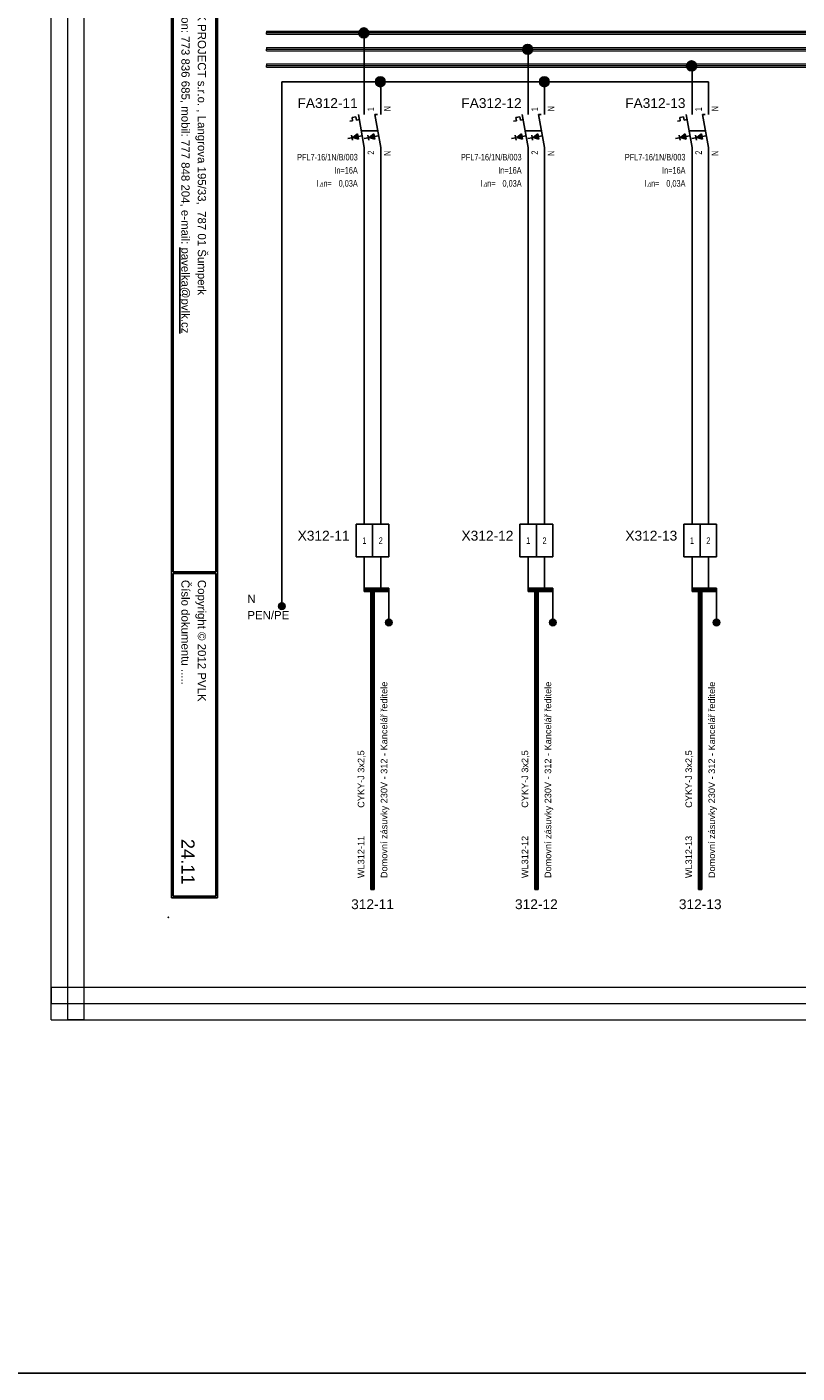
# Model space of a CAD drawing. Extents: x -3642 to 3381, y 3251 to 3904.
# Tile 35 of 41: x 2166 to 2401, y 3251 to 3662. Entities that reach past the tile are written whole.
import ezdxf
from ezdxf.enums import TextEntityAlignment as Align

# ---------------------------------------------------------------- set-up
doc = ezdxf.new("R2010")
doc.units = 0
doc.header["$MEASUREMENT"] = 0
for name, color, linetype in [('1-KRESBA', 7, 'Continuous'), ('__Bílá', 7, 'Continuous'), ('__Oranžová', 30, 'Continuous'), ('__Rudá 010', 10, 'Continuous'), ('__Svmodrá', 4, 'Continuous'), ('__Vínová 220', 220, 'Continuous'), ('__Zelená', 3, 'Continuous'), ('__Černá 250', 7, 'Continuous')]:
    doc.layers.add(name, color=color, linetype=linetype)
doc.styles.add('Arial', font='arial.ttf')
doc.styles.add('GENERATED_STYLE_1', font='arial.ttf')
doc.styles.add('GREEKC', font='greekc', dxfattribs={"width": 0.8, "height": 1.3})

# ---------------------------------------------------------------- blocks, each defined once
blk = doc.blocks.new('BLK_Razítko_malé_pro_rozváděče')
at = {"layer": '__Bílá'}
for p, q in [((15, -1), (15, -20)), ((15, -1), (294, -1)), ((15.5, -1.5), (15.5, -19.5)), ((15.5, -1.5), (184.5, -1.5)), ((184.5, -1.5), (184.5, -19.5)), ((185, -1.5), (185, -19.5)), ((185, -1.5), (293.5, -1.5)), ((293.5, -19.5), (293.5, -1.5)), ((294, -20), (294, -1)), ((15, -20), (294, -20)), ((15.5, -19.5), (184.5, -19.5)), ((185, -19.5), (293.5, -19.5)), ((15, -405), (15, -419)), ((15, -405), (294, -405)), ((15.5, -405.5), (15.5, -418.5)), ((15.5, -405.5), (194.5, -405.5)), ((194.5, -405.5), (194.5, -418.5)), ((195, -405.5), (195, -418.5)), ((195, -405.5), (293.5, -405.5)), ((293.5, -405.5), (293.5, -418.5)), ((294, -405), (294, -419)), ((15, -419), (294, -419)), ((15.5, -418.5), (194.5, -418.5)), ((195, -418.5), (293.5, -418.5))]:
    blk.add_line(p, q, dxfattribs=at)
for p in [(0, 0), (300, 0), (0, -420), (300, -420)]:
    blk.add_point(p, dxfattribs=at)
at = {"layer": '__Bílá', "style": 'Arial'}
for s, height, p in [('-', 3, (38, -7)), ('Dokument', 2.5, (187, -7)), ('-', 3, (210.5, -7)), ('SO/PS', 2.5, (17.5, -12)), ('-', 3, (38, -12)), ('Vypracoval', 2.5, (187, -12)), ('-', 3, (210.5, -12)), ('Investor', 2.5, (17.5, -17)), ('-', 3, (38, -17)), ('Datum', 2.5, (187, -17)), ('-', 3, (210.5, -17)), ('PVLK PROJECT s.r.o. , Langrova 195/33,  787 01 Šumperk', 2.5, (17.5, -411)), ('Copyright © 2012 PVLK', 2.5, (197, -411)), ('Telefon: 773 836 685, mobil: 777 848 204, e-mail: %%Upavelka@pvlk.cz', 2.5, (17.5, -416)), ('Číslo dokumentu .....', 2.5, (197, -416))]:
    blk.add_text(s, height=height, dxfattribs=at).set_placement(p)
at = {"layer": '__Vínová 220', "char_height": 2.5, "attachment_point": 7, "style": 'Arial'}
for s, insert in [('715 0908', (17.5, -7)), ('Rozšíření výrobního areálu firmy PLASTKON PRODUCT, S.R.O.', (42.5, -7.75)), ('R3 – Hlavní rozváděč 3NP', (215, -7.75)), ('SO 02 - Novostavba skladovací haly s administrativní budovou', (42.5, -12.75)), ('Miroslav Pavelka', (215, -12.75)), ('Plastkon product, s.r.o., Hlavní 147, Mikulovice 790 84', (42.5, -17.75)), ('06/2016', (215, -17.75))]:
    blk.add_mtext(s, dxfattribs=dict(at, insert=insert))
at = {"layer": '__Vínová 220', "style": 'Arial'}
blk.add_attdef('ČÍSLO', text='', height=4, dxfattribs=at).set_placement((290, -416), align=Align.RIGHT)
blk = doc.blocks.new('V0109A02')
for p, q in [((0, 0), (0, 10)), ((5, 10), (0, 10)), ((5, 0), (5, 10)), ((10, 10), (5, 10)), ((10, 0), (10, 10)), ((5, 0), (0, 0)), ((10, 0), (5, 0))]:
    blk.add_line(p, q)
at = {"style": 'Arial'}
blk.add_attdef('POPIS', text='', height=3, dxfattribs=at).set_placement((-2, 5), align=Align.RIGHT)
at = {"style": 'Arial', "width": 0.8}
for tag, p in [('S1', (2.5, 5)), ('S2', (7.5, 5))]:
    blk.add_attdef(tag, text='', height=2, dxfattribs=at).set_placement(p, align=Align.MIDDLE)
blk = doc.blocks.new('V0085A01')
h = blk.add_hatch(color=256)
edge = h.paths.add_edge_path()
edge.add_arc((0, 0), 1, 0, 360)
blk.add_circle((0, 0), 1)
blk = doc.blocks.new('FEVA0910')
h = blk.add_hatch(color=256)
h.paths.add_polyline_path([(-1.92, -1.71), (-2.06, -0.92), (-3.5, -2)])
h.paths.add_polyline_path([(-3.5, -2), (-1.77, -2.5), (-1.92, -1.71)])
h = blk.add_hatch(color=256)
h.paths.add_polyline_path([(2.94, -0.92), (1.5, -2), (3.08, -1.71)])
h.paths.add_polyline_path([(3.08, -1.71), (1.5, -2), (3.23, -2.5)])
for p, q in [((0, 5), (0, 10)), ((5, 5), (5, 10)), ((-3.75, 4.14), (-2.56, 4.35)), ((-3.75, 4.14), (-3.57, 3.12)), ((-2.56, 4.35), (-2.38, 3.34)), ((-1.82, 5), (0, -5)), ((3.18, 5), (5, -5)), ((3.18, 5), (4, 5)), ((-4.45, 2.96), (-3.57, 3.12)), ((-2.38, 3.34), (-1.54, 3.49)), ((-0.91, 0), (4.09, 0)), ((-3.79, -2.07), (-5.07, -2.29)), ((-3.93, -1.27), (-3.65, -2.86)), ((-3.5, -2), (-2.06, -0.92)), ((-3.5, -2), (-0.64, -1.48)), ((-3.5, -2), (-1.77, -2.5)), ((-2.06, -0.92), (-1.77, -2.5)), ((1.21, -2.07), (-0.07, -2.29)), ((1.07, -1.27), (1.35, -2.86)), ((1.5, -2), (2.94, -0.92)), ((1.5, -2), (4.36, -1.48)), ((1.5, -2), (3.23, -2.5)), ((2.94, -0.92), (3.23, -2.5)), ((0, -5), (0, -10)), ((5, -5), (5, -10))]:
    blk.add_line(p, q)
at = {"style": 'Arial', "width": 0.8}
for s, p in [('I', (-14.5, -17)), ('n=', (-12.5, -17))]:
    blk.add_text(s, height=2, dxfattribs=at).set_placement(p)
at = {"style": 'GREEKC', "oblique": 10, "width": 0.8}
blk.add_text('D', height=1.3, dxfattribs=at).set_placement((-13.68, -17))
at = {"style": 'Arial'}
blk.add_attdef('POPIS', text='', height=3, dxfattribs=at).set_placement((-2, 7), align=Align.RIGHT)
at = {"style": 'Arial', "width": 0.8}
for tag, p in [('NO1', (3, 6)), ('NO2', (8, 6))]:
    blk.add_attdef(tag, p, '', height=2, rotation=90, dxfattribs=at)
for tag, p in [('TYP', (-2, -9)), ('PROUD', (-2, -13)), ('REZID', (-2, -17)), ('DOPLŇ1', (-2, -21)), ('DOPLŇ2', (-2, -25))]:
    blk.add_attdef(tag, text='', height=2, dxfattribs=at).set_placement(p, align=Align.RIGHT)
for tag, p in [('CO1', (3, -6)), ('CO2', (8, -6))]:
    blk.add_attdef(tag, text='', height=2, rotation=90, dxfattribs=at).set_placement(p, align=Align.RIGHT)
blk = doc.blocks.new('L0001A02')
at = {"linetype": 'Continuous'}
h = blk.add_hatch(color=256, dxfattribs=at)
edge = h.paths.add_edge_path()
edge.add_arc((0, 0), 1.5, 0, 360)
blk.add_circle((0, 0), 1.5)

msp = doc.modelspace()

# ---------------------------------------------------------------- linework, layer by layer
at = {"layer": '1-KRESBA'}
for p, q in [((2269.44, 3640), (2269.44, 3660)), ((2319.44, 3640), (2319.44, 3655.12)), ((2369.44, 3640), (2369.44, 3650)), ((2374.44, 3645), (2244.27, 3645)), ((2244.27, 3645), (2244.27, 3485.1)), ((2274.44, 3640), (2274.44, 3645)), ((2324.44, 3645), (2294.27, 3645)), ((2324.44, 3640), (2324.44, 3645)), ((2374.44, 3645), (2344.27, 3645)), ((2374.44, 3640), (2374.44, 3645)), ((2269.44, 3510), (2269.44, 3620)), ((2274.44, 3620), (2274.44, 3510)), ((2319.44, 3510), (2319.44, 3620)), ((2324.44, 3620), (2324.44, 3510)), ((2369.44, 3510), (2369.44, 3620)), ((2374.44, 3620), (2374.44, 3510)), ((2269.44, 3500), (2269.44, 3490)), ((2274.44, 3500), (2274.44, 3490)), ((2319.44, 3500), (2319.44, 3490)), ((2324.44, 3500), (2324.44, 3490)), ((2369.44, 3500), (2369.44, 3490)), ((2374.44, 3500), (2374.44, 3490)), ((2269.44, 3490.5), (2269.44, 3490)), ((2269.44, 3490.5), (2276.94, 3490.5)), ((2269.44, 3489.5), (2269.44, 3490)), ((2269.44, 3490), (2276.94, 3490)), ((2269.44, 3489.5), (2276.94, 3489.5)), ((2271.44, 3398.53), (2271.44, 3490.5)), ((2271.44, 3490.5), (2271.94, 3490.5)), ((2271.94, 3398.53), (2271.94, 3490.5)), ((2272.44, 3490.5), (2271.94, 3490.5)), ((2272.44, 3398.53), (2272.44, 3490.5)), ((2276.94, 3490.5), (2276.94, 3490)), ((2276.94, 3490), (2276.94, 3480)), ((2276.94, 3489.5), (2276.94, 3490)), ((2319.44, 3490.5), (2319.44, 3490)), ((2319.44, 3490.5), (2326.94, 3490.5)), ((2319.44, 3489.5), (2319.44, 3490)), ((2319.44, 3490), (2326.94, 3490)), ((2319.44, 3489.5), (2326.94, 3489.5)), ((2321.44, 3398.53), (2321.44, 3490.5)), ((2321.44, 3490.5), (2321.94, 3490.5)), ((2321.94, 3398.53), (2321.94, 3490.5)), ((2322.44, 3490.5), (2321.94, 3490.5)), ((2322.44, 3398.53), (2322.44, 3490.5)), ((2326.94, 3490.5), (2326.94, 3490)), ((2326.94, 3490), (2326.94, 3480)), ((2326.94, 3489.5), (2326.94, 3490)), ((2369.44, 3490.5), (2369.44, 3490)), ((2369.44, 3490.5), (2376.94, 3490.5)), ((2369.44, 3489.5), (2369.44, 3490)), ((2369.44, 3490), (2376.94, 3490)), ((2369.44, 3489.5), (2376.94, 3489.5)), ((2371.44, 3398.53), (2371.44, 3490.5)), ((2371.44, 3490.5), (2371.94, 3490.5)), ((2371.94, 3398.53), (2371.94, 3490.5)), ((2372.44, 3490.5), (2371.94, 3490.5)), ((2372.44, 3398.53), (2372.44, 3490.5)), ((2376.94, 3490.5), (2376.94, 3490)), ((2376.94, 3490), (2376.94, 3480)), ((2376.94, 3489.5), (2376.94, 3490)), ((2271.44, 3398.53), (2271.94, 3398.53)), ((2272.44, 3398.53), (2271.94, 3398.53)), ((2321.44, 3398.53), (2321.94, 3398.53)), ((2322.44, 3398.53), (2321.94, 3398.53)), ((2371.44, 3398.53), (2371.94, 3398.53)), ((2372.44, 3398.53), (2371.94, 3398.53))]:
    msp.add_line(p, q, dxfattribs=at)
at = {"layer": '1-KRESBA', "color": 3}
msp.add_lwpolyline([(-3642.15, 3903.52), (3380.95, 3903.52), (3380.95, 3250.95), (-3642.15, 3250.95)], close=True, dxfattribs=at)
at = {"layer": '__Oranžová', "lineweight": 0}
for p, q in [((2239.63, 3660.5), (2239.63, 3660)), ((2239.63, 3660.5), (2589.63, 3660.5)), ((2239.63, 3659.5), (2239.63, 3660)), ((2239.63, 3660), (2589.63, 3660)), ((2239.63, 3659.5), (2589.63, 3659.5)), ((2239.63, 3655.5), (2239.63, 3655)), ((2239.63, 3655.5), (2589.63, 3655.5)), ((2239.63, 3654.5), (2239.63, 3655)), ((2239.63, 3655), (2589.63, 3655)), ((2239.63, 3654.5), (2589.63, 3654.5)), ((2239.63, 3650.5), (2239.63, 3650)), ((2239.63, 3650.5), (2589.63, 3650.5)), ((2239.63, 3649.5), (2239.63, 3650)), ((2239.63, 3650), (2589.63, 3650)), ((2239.63, 3649.5), (2589.63, 3649.5))]:
    msp.add_line(p, q, dxfattribs=at)
at = {"layer": '__Vínová 220', "lineweight": 0}
for p, q in [((2173.92, 3358.74), (2173.92, 3724.82)), ((2178.92, 3358.74), (2178.92, 3724.82)), ((2183.92, 3358.74), (2183.92, 3724.82)), ((2173.92, 3368.74), (2173.92, 3363.74)), ((2173.92, 3368.74), (2670.32, 3368.74)), ((2173.92, 3358.74), (2173.92, 3363.74)), ((2173.92, 3363.74), (2670.32, 3363.74)), ((2173.92, 3358.74), (2670.32, 3358.74)), ((2173.92, 3358.74), (2178.92, 3358.74)), ((2183.92, 3358.74), (2178.92, 3358.74))]:
    msp.add_line(p, q, dxfattribs=at)

# ---------------------------------------------------------------- block references
at = {"color": 250, "linetype": 'Continuous'}
for p in [(2244.28, 3484.97), (2276.94, 3480), (2326.94, 3480), (2376.94, 3480)]:
    msp.add_blockref('V0085A01', p, dxfattribs=at)
at = {"layer": '1-KRESBA', "rotation": 270}
msp.add_blockref('BLK_Razítko_malé_pro_rozváděče', (2629.63, 3690), dxfattribs=at).add_auto_attribs({'ČÍSLO': '24.11'})
at = {"layer": '1-KRESBA'}
for p in [(2269.29, 3659.93), (2319.29, 3654.9), (2369.29, 3649.86), (2274.31, 3645), (2324.39, 3645)]:
    msp.add_blockref('L0001A02', p, dxfattribs=at)
at = {"layer": '__Černá 250'}
for name, p, values in [('FEVA0910', (2269.44, 3630), {'POPIS': 'FA312-11', 'TYP': 'PFL7-16/1N/B/003', 'PROUD': 'In=16A', 'REZID': '0,03A', 'CO1': '2', 'NO1': '1', 'CO2': 'N', 'NO2': 'N'}), ('FEVA0910', (2319.44, 3630), {'POPIS': 'FA312-12', 'TYP': 'PFL7-16/1N/B/003', 'PROUD': 'In=16A', 'REZID': '0,03A', 'CO1': '2', 'NO1': '1', 'CO2': 'N', 'NO2': 'N'}), ('FEVA0910', (2369.44, 3630), {'POPIS': 'FA312-13', 'TYP': 'PFL7-16/1N/B/003', 'PROUD': 'In=16A', 'REZID': '0,03A', 'CO1': '2', 'NO1': '1', 'CO2': 'N', 'NO2': 'N'}), ('V0109A02', (2266.94, 3500), {'POPIS': 'X312-11', 'S1': '1', 'S2': '2'}), ('V0109A02', (2316.94, 3500), {'POPIS': 'X312-12', 'S1': '1', 'S2': '2'}), ('V0109A02', (2366.94, 3500), {'POPIS': 'X312-13', 'S1': '1', 'S2': '2'})]:
    msp.add_blockref(name, p, dxfattribs=at).add_auto_attribs(values)

# ---------------------------------------------------------------- texts
at = {"layer": '__Rudá 010', "style": 'Arial'}
for s, p in [('CYKY-J 3x2,5', (2269.44, 3423.45)), ('CYKY-J 3x2,5', (2319.44, 3423.45)), ('CYKY-J 3x2,5', (2369.44, 3423.45)), ('WL312-11', (2269.44, 3402)), ('WL312-12', (2319.44, 3402)), ('WL312-13', (2369.44, 3402))]:
    msp.add_text(s, height=2, rotation=90, dxfattribs=at).set_placement(p)
at = {"layer": '__Rudá 010', "style": 'GENERATED_STYLE_1'}
for s, p in [('312-11', (2271.94, 3392.53)), ('312-12', (2321.94, 3392.53)), ('312-13', (2371.94, 3392.53))]:
    msp.add_text(s, height=3, dxfattribs=at).set_placement(p, align=Align.CENTER)
at = {"layer": '__Rudá 010', "char_height": 2, "width": 62.8406, "attachment_point": 1, "rotation": 90, "style": 'Arial'}
for insert in [(2274.47, 3402), (2324.47, 3402), (2374.47, 3402)]:
    msp.add_mtext('Domovní zásuvky 230V - 312 - Kancelář ředitele', dxfattribs=dict(at, insert=insert))
at = {"layer": '__Svmodrá', "linetype": 'Continuous', "style": 'Arial'}
msp.add_text('N', height=2.5, dxfattribs=at).set_placement((2233.74, 3486))
at = {"layer": '__Zelená', "linetype": 'Continuous', "style": 'Arial'}
msp.add_text('PEN/PE', height=2.5, dxfattribs=at).set_placement((2233.74, 3481))

doc.saveas('drawing.dxf')
